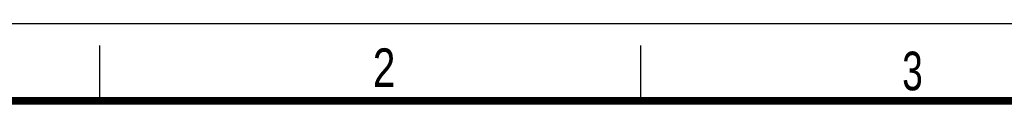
# Model space of a CAD drawing. Header units: millimetres. Extents: x 0 to 210, y 0 to 297.
# Tile 52 of 53: x 49 to 138, y 290 to 297. Entities that reach past the tile are written whole.
import ezdxf

# ---------------------------------------------------------------- set-up
doc = ezdxf.new("R2010")
doc.units = ezdxf.units.MM
doc.header["$LTSCALE"] = 19.36
doc.layers.get('0').update_dxf_attribs({"linetype": 'CONTINUOUS'})
doc.styles.add('TEXTSTYLE_2', font='txt', dxfattribs={"width": 0.75})

msp = doc.modelspace()

# ---------------------------------------------------------------- linework, layer by layer
at = {"color": 2, "linetype": 'CONTINUOUS'}
for p, q in [((0, 297), (210, 297)), ((56, 290), (56, 295)), ((105, 290), (105, 295))]:
    msp.add_line(p, q, dxfattribs=at)
at = {"color": 7, "linetype": 'CONTINUOUS', "const_width": 0.7}
msp.add_lwpolyline([(7, 290), (203, 290)], dxfattribs=at)

# ---------------------------------------------------------------- texts
at = {"color": 5, "linetype": 'CONTINUOUS', "style": 'TEXTSTYLE_2'}
for s, width, p in [('2', 0.785714, (80.7314, 291.2396)), ('3', 0.714286, (128.6839, 290.9429))]:
    msp.add_text(s, height=3.5, dxfattribs=dict(at, width=width)).set_placement(p)

doc.saveas('drawing.dxf')
